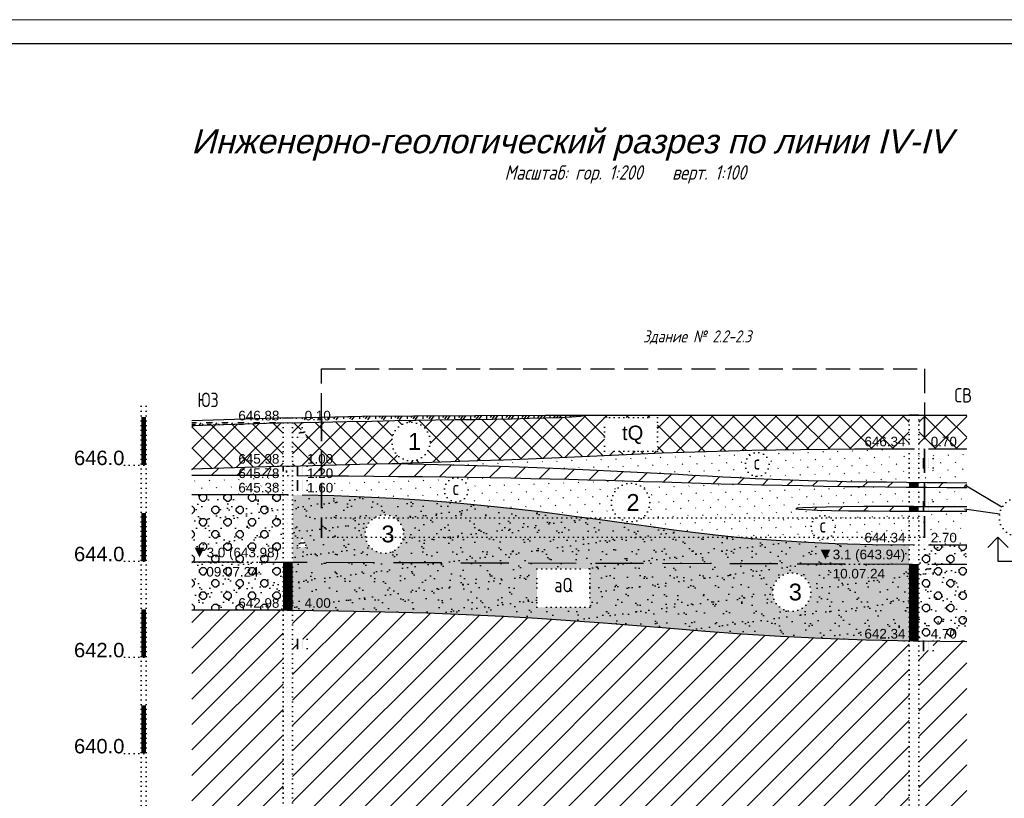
# Model space of a CAD drawing. Header units: millimetres. Extents: x -56135 to 1694203, y -446411 to -23139.
# Tile 44 of 256: x 261559 to 282050, y -114709 to -98505. Entities that reach past the tile are written whole.
import ezdxf

# ---------------------------------------------------------------- set-up
doc = ezdxf.new("R2010")
doc.units = ezdxf.units.MM
for name, pattern in [('CONTI', [1, 0, 1]), ('DASHED', [7, 5, -2, 0]), ('L2', [1, 0, 1])]:
    doc.linetypes.add(name, pattern=pattern)
for name, color, linetype, lineweight in [('0 Фундамент', 5, 'Continuous', 30), ('A-ANNO-NOTE-2', 7, 'Continuous', 18), ('G-ANNO-DIMS', 7, 'Continuous', 9), ('ТОНКИЕ', 7, 'Continuous', 9)]:
    doc.layers.add(name, color=color, linetype=linetype, lineweight=lineweight)
for name, color, linetype in [('CUT_LRS', 7, 'CONTI'), ('CUT_TST', 7, 'CONTI'), ('ТОЛСТЫЕ_ОСНОВНЫЕ', 6, 'Continuous')]:
    doc.layers.add(name, color=color, linetype=linetype)
doc.styles.get("Standard").update_dxf_attribs({"font": 'arial.ttf'})
doc.styles.add('ўхЁЄхцэ√щ', font='simplex.shx', dxfattribs={"height": 2.5})
pattern_1 = [(0, (-2066.2824, 143.3284), (1.65, 2.2), [1.32, -1.98]), (0, (-2066.0624, 142.9984), (1.65, 2.2), [0.88, -2.42]), (0, (-2065.8424, 142.6684), (1.65, 2.2), [0.44, -2.86]), (90, (-2065.6224, 141.8984), (-1.65, 2.2), [1.1, -3.3]), (53.13, (-2064.8524, 142.1404), (-3.3, 6e-06), [1.43, -1.32]), (53.13, (-2064.4124, 141.8984), (-3.3, 6e-06), [1.43, -1.32]), (53.13, (-2063.9724, 141.6564), (-3.3, 6e-06), [1.43, -1.32])]
pattern_2 = [(45, (-2066.2824, 143.3284), (-2.2097087, 2.2097087), []), (135, (-2066.2824, 143.3284), (-2.2097087, -2.2097087), [])]
pattern_3 = [(45, (-2066.2824, 143.3284), (-2.6516504, 2.6516504), [])]
pattern_4 = [(45, (-2066.2824, 143.3284), (-1.4849242, 1.4849242), [0.15, -2.1])]
pattern_5 = [(37.5, (-2066.2824, 143.3284), (-0.1259867, 3.8536475), [0, -3.04, 0, -3.4, 0, -3.25]), (7.5, (-2066.2824, 143.3284), (3.539553, 5.644292), [0, -1.64, 0, -2.74, 0, -1.05]), (327.5, (-2068.7424, 143.3284), (6.2282837, 0.011318), [0, -1, 0, -3.6, 0, -4.7]), (317.5, (-2068.7424, 143.3284), (6.012253, 1.755351), [0, -0.5, 0, -2.36, 0, -2.7])]
pattern_6 = [(45, (-2064.4974, 144.8584), (-2.55, 2.55), [0.721249, -2.8849957]), (45, (-2063.4774, 143.8384), (-2.55, 2.55), [0.721249, -2.8849957]), (135, (-2063.9874, 143.8384), (-2.55, -2.55), [0.721249, -2.8849957]), (135, (-2062.9674, 144.8584), (-2.55, -2.55), [0.721249, -2.8849957]), (0, (-2063.9874, 143.8384), (2.55, 2.55), [0.51, -4.59]), (0, (-2063.9874, 145.3684), (2.55, 2.55), [0.51, -4.59]), (90, (-2064.4974, 144.3484), (-2.55, 2.55), [0.51, -4.59]), (90, (-2062.9674, 144.3484), (-2.55, 2.55), [0.51, -4.59])]

# ---------------------------------------------------------------- blocks, each defined once
blk = doc.blocks.new('*U42')
at = {"layer": 'ТОЛСТЫЕ_ОСНОВНЫЕ', "color": 6}
blk.add_lwpolyline([(20, 5), (1256, 5), (1256, 589), (20, 589)], close=True, dxfattribs=at)
at = {"layer": 'ТОНКИЕ'}
blk.add_lwpolyline([(0, 0), (1261, 0), (1261, 594), (0, 594)], close=True, dxfattribs=at)
blk = doc.blocks.new('UZ_971')
at = {"layer": 'CUT_TST', "color": 0}
for p, q in [((0, 0), (1, 2)), ((2, 0), (0, 0)), ((1, 2), (0.4, 0)), ((1, 2), (0.7, 0)), ((1, 2), (2, 0)), ((1, 2), (1, 0)), ((1, 2), (1.3, 0)), ((1, 2), (1.6, 0))]:
    blk.add_line(p, q, dxfattribs=at)
blk = doc.blocks.new('UZ_970')
at = {"layer": 'CUT_TST', "color": 0}
for p, q in [((0, 0), (0, 2)), ((0, 2), (2, 2)), ((0, 1.8), (2, 1.8)), ((0, 1.6), (2, 1.6)), ((0, 1.4), (2, 1.4)), ((0, 1.2), (2, 1.2)), ((0, 1), (2, 1)), ((0, 0.8), (2, 0.8)), ((0, 0.6), (2, 0.6)), ((0, 0.4), (2, 0.4)), ((0, 0.2), (2, 0.2)), ((2, 0), (0, 0)), ((2, 2), (2, 0))]:
    blk.add_line(p, q, dxfattribs=at)
blk = doc.blocks.new('разрезы геология 1-1')
at = {"layer": 'CUT_LRS', "linetype": 'Continuous'}
h = blk.add_hatch(dxfattribs=at)
h.set_pattern_fill('POCHVA', color=256, scale=11, style=0)
h.set_pattern_definition(pattern_1)
h.paths.add_polyline_path([(184.24, 304.48), (184.24, 303.48), (203.24, 304.07), (203.24, 305.07)])
h.paths.add_polyline_path([(193.44, 304.1), (201.3, 304.1), (201.3, 307.1), (193.44, 307.1)], flags=9)
h = blk.add_hatch(dxfattribs=at)
h.set_pattern_fill('POCHVA', color=256, scale=11, style=0)
h.set_pattern_definition(pattern_1)
h.paths.add_polyline_path([(254.51, 305.03), (257.9, 305.12), (260.89, 305.23), (263.34, 305.36), (265.14, 305.51), (266.18, 305.7), (257.87, 305.69), (243.13, 305.65), (230.38, 305.58), (219.71, 305.46), (211.24, 305.3), (205.24, 305.13), (205.24, 304.12), (210.71, 304.24), (216.51, 304.36), (221.74, 304.46), (226.51, 304.55), (230.91, 304.63), (235.06, 304.7), (239.05, 304.76), (242.98, 304.82), (246.93, 304.89), (250.81, 304.95)])
h.paths.add_polyline_path([(207.24, 304.1), (212.1, 304.1), (212.1, 307.1), (207.24, 307.1)], flags=9)
at = {"layer": 'CUT_LRS'}
h = blk.add_hatch(dxfattribs=at)
h.set_pattern_fill('TEHNO', color=256, scale=25, style=0)
h.set_pattern_definition(pattern_2)
h.paths.add_polyline_path([(249.12, 296.42), (254.23, 296.63), (259.15, 296.83), (263.92, 297.04), (268.56, 297.25), (273.13, 297.45), (277.64, 297.65), (282.15, 297.83), (286.68, 297.99), (291.28, 298.14), (295.98, 298.27), (300.81, 298.38), (305.81, 298.47), (311.01, 298.55), (316.45, 298.61), (322.17, 298.65), (328.18, 298.68), (333.54, 298.7), (333.54, 305.7), (312.93, 305.7), (292.88, 305.7), (274.49, 305.7), (266.18, 305.7), (265.14, 305.51), (263.34, 305.36), (260.89, 305.23), (257.9, 305.12), (254.51, 305.03), (250.81, 304.95), (246.93, 304.89), (242.98, 304.82), (239.05, 304.76), (235.06, 304.7), (230.91, 304.63), (226.51, 304.55), (221.74, 304.46), (216.51, 304.36), (210.71, 304.24), (205.24, 304.12), (205.24, 295.12), (211.93, 295.28), (219.12, 295.46), (225.85, 295.64), (232.18, 295.83), (238.13, 296.02), (243.76, 296.22)])
h.paths.add_polyline_path([(225.88, 300.22, -1), (233.88, 300.22, -1)], flags=16)
h.paths.add_polyline_path([(270.17, 301.21), (270.17, 305.21), (281.17, 305.21), (281.17, 298.21), (270.17, 298.21)], flags=16)
h.paths.add_polyline_path([(208.24, 301.1), (206.24, 301.1), (207.24, 303.1)], flags=16)
h.paths.add_polyline_path([(272.82, 298.8), (277.75, 298.8), (277.75, 304.9), (272.82, 304.9)], flags=8)
h.paths.add_polyline_path([(228.11, 296.47), (231.36, 296.47), (231.36, 303.59), (228.11, 303.59)], flags=24)
h.paths.add_polyline_path([(323.74, 298.7), (331.46, 298.7), (331.46, 301.7), (323.74, 301.7)], flags=24)
h.paths.add_polyline_path([(207.73, 295.1), (212.59, 295.1), (212.59, 298.1), (207.73, 298.1)], flags=9)
h = blk.add_hatch(dxfattribs=at)
h.set_pattern_fill('TEHNO', color=256, scale=25, style=0)
h.set_pattern_definition(pattern_2)
h.paths.add_polyline_path([(335.54, 305.7), (335.54, 298.7), (336.54, 298.7), (337.54, 298.7), (345.54, 298.7), (345.54, 305.7)])
h.paths.add_polyline_path([(337.54, 298.7), (342.83, 298.7), (342.83, 301.7), (337.54, 301.7)], flags=9)
h = blk.add_hatch(dxfattribs=at)
h.set_pattern_fill('TEHNO', color=256, scale=25, style=0)
h.set_pattern_definition(pattern_2)
h.paths.add_polyline_path([(184.24, 303.48), (184.24, 294.48), (203.24, 295.07), (203.24, 304.07)])
h.paths.add_polyline_path([(193.44, 295.1), (201.16, 295.1), (201.16, 298.1), (193.44, 298.1)], flags=24)
at = {"layer": 'CUT_LRS', "linetype": 'Continuous'}
h = blk.add_hatch(dxfattribs=at)
h.set_pattern_fill('PESOK_S', color=256, scale=30, style=0)
h.set_pattern_definition(pattern_4)
h.paths.add_polyline_path([(305.81, 298.47), (300.81, 298.38), (295.98, 298.27), (291.28, 298.14), (286.68, 297.99), (282.15, 297.83), (277.64, 297.65), (273.13, 297.45), (268.56, 297.25), (263.92, 297.04), (259.15, 296.83), (254.23, 296.63), (249.12, 296.42), (243.76, 296.22), (238.13, 296.02), (232.18, 295.83), (225.85, 295.64), (232.54, 295.51), (238.45, 295.37), (243.66, 295.23), (248.27, 295.09), (252.38, 294.94), (256.08, 294.8), (259.46, 294.67), (262.61, 294.53), (265.62, 294.39), (268.53, 294.26), (271.36, 294.13), (274.15, 293.99), (276.93, 293.85), (279.72, 293.71), (282.55, 293.56), (285.45, 293.4), (288.45, 293.23), (291.56, 293.06), (294.77, 292.88), (298.1, 292.71), (301.54, 292.54), (305.09, 292.38), (308.77, 292.24), (312.57, 292.11), (316.5, 292), (320.52, 291.91), (324.63, 291.84), (328.8, 291.78), (332.99, 291.72), (333.54, 291.72), (333.54, 298.7), (328.18, 298.68), (322.17, 298.65), (316.45, 298.61), (311.01, 298.55)])
h.paths.add_polyline_path([(299.46, 295.46, -1), (304.42, 295.46, -1)], flags=16)
h.paths.add_polyline_path([(301.21, 294.26), (302.46, 294.26), (302.46, 296.65), (301.21, 296.65)], flags=8)
h = blk.add_hatch(dxfattribs=at)
h.set_pattern_fill('PESOK_S', color=256, scale=30, style=0)
h.set_pattern_definition(pattern_4)
h.paths.add_polyline_path([(345.54, 298.7), (337.54, 298.7), (336.74, 298.7), (336.74, 296.7), (338.54, 296.7), (338.54, 294.7), (336.74, 294.7), (336.74, 291.69), (337.2, 291.68), (341.39, 291.65), (345.54, 291.61)])
h.paths.add_polyline_path([(345.54, 290.61), (341.39, 290.65), (337.18, 290.68), (336.74, 290.68), (336.74, 287.7), (338.54, 287.7), (338.54, 286.7), (345.54, 286.7)])
h.paths.add_polyline_path([(345.54, 285.7), (338.54, 285.7), (338.54, 285.7), (336.74, 285.7), (336.74, 278.7), (337.54, 278.7), (345.54, 278.7)])
h.paths.add_polyline_path([(336.74, 285.7), (336.54, 285.7), (336.54, 285.7), (335.54, 285.7), (335.54, 278.7), (336.54, 278.7), (336.74, 278.7)])
h.paths.add_polyline_path([(336.74, 290.68), (335.54, 290.7), (335.54, 286.7), (336.54, 286.7), (336.54, 287.7), (336.74, 287.7)])
h.paths.add_polyline_path([(336.74, 294.7), (336.54, 294.7), (336.54, 296.7), (336.74, 296.7), (336.74, 298.7), (336.54, 298.7), (335.54, 298.7), (335.54, 291.7), (336.74, 291.69)])
h.paths.add_polyline_path([(337.54, 278.7), (342.83, 278.7), (342.83, 281.7), (337.54, 281.7)], flags=9)
h = blk.add_hatch(dxfattribs=at)
h.set_pattern_fill('SUGL_D', color=256, scale=30, style=0)
h.set_pattern_definition(pattern_3)
h.paths.add_polyline_path([(203.24, 295.07), (184.24, 294.48), (184.24, 293.1), (202.24, 293.1), (203.24, 293.1)])
h.paths.add_polyline_path([(193.44, 292.1), (201.16, 292.1), (201.16, 295.1), (193.44, 295.1)], flags=9)
h = blk.add_hatch(dxfattribs=at)
h.set_pattern_fill('PESOK_S', color=256, scale=30, style=0)
h.set_pattern_definition(pattern_4)
h.paths.add_polyline_path([(203.24, 292.9), (203.04, 293.1), (202.24, 293.1), (184.24, 293.1), (184.24, 289.1), (203.24, 289.1)])
h.paths.add_polyline_path([(193.44, 289.1), (201.02, 289.1), (201.02, 292.1), (193.44, 292.1)], flags=9)
h.paths.add_polyline_path([(193.44, 292.1), (201.16, 292.1), (201.16, 295.1), (193.44, 295.1)], flags=9)
h = blk.add_hatch(dxfattribs=at)
h.set_pattern_fill('SUGL_D', color=256, scale=30, style=0)
h.set_pattern_definition(pattern_3)
h.paths.add_polyline_path([(265.62, 294.39), (262.61, 294.53), (259.46, 294.67), (256.08, 294.8), (252.38, 294.94), (248.27, 295.09), (243.66, 295.23), (238.45, 295.37), (232.54, 295.51), (225.85, 295.64), (219.12, 295.46), (211.93, 295.28), (206.24, 295.15), (206.24, 295.1), (207.24, 295.1), (207.24, 295.1), (208.24, 295.1), (208.24, 293.09), (211.6, 293.07), (216.89, 293.03), (222.11, 292.99), (227.23, 292.94), (232.24, 292.89), (237.1, 292.83), (241.8, 292.77), (246.32, 292.69), (250.65, 292.62), (254.8, 292.53), (258.83, 292.44), (262.75, 292.35), (266.62, 292.25), (270.45, 292.14), (274.3, 292.03), (278.18, 291.91), (282.14, 291.79), (286.17, 291.67), (290.26, 291.55), (294.41, 291.43), (298.6, 291.32), (302.84, 291.21), (307.11, 291.11), (311.4, 291.02), (315.71, 290.94), (320.03, 290.87), (324.35, 290.81), (328.65, 290.76), (332.93, 290.72), (333.54, 290.71), (333.54, 291.72), (332.99, 291.72), (328.8, 291.78), (324.63, 291.84), (320.52, 291.91), (316.5, 292), (312.57, 292.11), (308.77, 292.24), (305.09, 292.38), (301.54, 292.54), (298.1, 292.71), (294.77, 292.88), (291.56, 293.06), (288.45, 293.23), (285.45, 293.4), (282.55, 293.56), (279.72, 293.71), (276.93, 293.85), (274.15, 293.99), (271.36, 294.13), (268.53, 294.26)])
h.paths.add_polyline_path([(207.75, 292.1), (212.61, 292.1), (212.61, 295.1), (207.75, 295.1)], flags=25)
h = blk.add_hatch(dxfattribs=at)
h.set_pattern_fill('PESOK_S', color=256, scale=30, style=0)
h.set_pattern_definition(pattern_4)
h.paths.add_polyline_path([(260.27, 285.15), (264.31, 284.62), (268.27, 284.08), (272.22, 283.54), (276.22, 282.98), (280.32, 282.42), (284.59, 281.85), (289.08, 281.28), (293.89, 280.72), (299.11, 280.19), (304.82, 279.71), (311.13, 279.3), (318.12, 278.99), (325.9, 278.78), (333.54, 278.71), (333.54, 285.7), (329.62, 285.72), (325.06, 285.75), (320.94, 285.8), (317.35, 285.87), (312.86, 285.99), (310.59, 286.12), (309.63, 286.26), (311.41, 286.39), (313.43, 286.47), (316.26, 286.54), (319.83, 286.6), (324.1, 286.65), (329.02, 286.69), (333.54, 286.7), (333.54, 290.71), (328.65, 290.76), (324.35, 290.81), (320.03, 290.87), (315.71, 290.94), (311.4, 291.02), (307.11, 291.11), (302.84, 291.21), (298.6, 291.32), (294.41, 291.43), (290.26, 291.55), (286.17, 291.67), (282.14, 291.79), (278.18, 291.91), (274.3, 292.03), (270.45, 292.14), (266.62, 292.25), (262.75, 292.35), (258.83, 292.44), (254.8, 292.53), (250.65, 292.62), (246.32, 292.69), (241.8, 292.77), (237.1, 292.83), (232.24, 292.89), (227.23, 292.94), (222.11, 292.99), (216.89, 293.03), (211.6, 293.07), (211.24, 293.07), (211.24, 289.01), (213.86, 288.95), (220.15, 288.72), (226.13, 288.41), (231.81, 288.05), (237.21, 287.63), (242.32, 287.18), (247.17, 286.69), (251.76, 286.19), (256.11, 285.68)])
h.paths.add_polyline_path([(279.59, 287.52, -1), (271.59, 287.52, -1)], flags=16)
h.paths.add_polyline_path([(236.8, 290.16, -1), (241.76, 290.16, -1)], flags=16)
h.paths.add_polyline_path([(318.13, 282.37, -1), (313.17, 282.37, -1)], flags=16)
h.paths.add_polyline_path([(273.59, 283.77), (277.59, 283.77), (277.59, 290.89), (273.59, 290.89)], flags=24)
h.paths.add_polyline_path([(314.93, 281.17), (316.17, 281.17), (316.17, 283.55), (314.93, 283.55)], flags=8)
h.paths.add_polyline_path([(238.55, 288.96), (239.8, 288.96), (239.8, 291.34), (238.55, 291.34)], flags=8)
h.paths.add_polyline_path([(323.74, 278.7), (331.46, 278.7), (331.46, 281.7), (323.74, 281.7)], flags=9)
h.paths.add_polyline_path([(207.75, 289.1), (212.61, 289.1), (212.61, 292.1), (207.75, 292.1)], flags=9)
h.paths.add_polyline_path([(207.75, 292.1), (212.61, 292.1), (212.61, 295.1), (207.75, 295.1)], flags=9)
h = blk.add_hatch(dxfattribs=at)
h.set_pattern_fill('SUGL_D', color=256, scale=30, style=0)
h.set_pattern_definition(pattern_3)
h.paths.add_polyline_path([(345.54, 291.61), (341.39, 291.65), (337.2, 291.68), (335.54, 291.7), (335.54, 290.7), (337.18, 290.68), (341.39, 290.65), (345.54, 290.61)])
at = {"layer": 'CUT_LRS'}
h = blk.add_hatch(dxfattribs=at)
h.set_pattern_fill('AR-SAND', color=256, scale=2, style=0)
h.set_pattern_definition(pattern_5)
h.paths.add_polyline_path([(184.24, 289.1), (184.24, 275.16), (203.24, 275.1), (203.24, 289.1)])
h.paths.add_polyline_path([(201.24, 265.1), (202.24, 265.1), (203.24, 265.1), (203.24, 275.1), (184.24, 275.16), (184.24, 265.1), (201.24, 265.1)])
h.paths.add_polyline_path([(186.77, 275.38), (199.49, 275.38), (199.49, 278.82), (186.77, 278.82)], flags=24)
h = blk.add_hatch(dxfattribs=at)
h.set_pattern_fill('GR_GR', color=256, scale=17, style=0)
h.set_pattern_definition(pattern_6)
h.paths.add_polyline_path([(184.24, 289.1), (184.24, 275.16), (203.24, 275.1), (203.24, 289.1)])
h.paths.add_polyline_path([(201.24, 265.1), (202.24, 265.1), (203.24, 265.1), (203.24, 275.1), (184.24, 275.16), (184.24, 265.1), (201.24, 265.1)])
h.paths.add_polyline_path([(186.77, 275.38), (199.49, 275.38), (199.49, 278.82), (186.77, 278.82)], flags=24)
h = blk.add_hatch(dxfattribs=at)
h.set_pattern_fill('AR-SAND', color=256, scale=2, style=0)
h.set_pattern_definition(pattern_5)
h.paths.add_polyline_path([(205.24, 275.1), (333.54, 274.7), (333.54, 278.71), (325.9, 278.78), (318.12, 278.99), (311.13, 279.3), (304.82, 279.71), (299.11, 280.19), (293.89, 280.72), (289.08, 281.28), (284.59, 281.85), (280.32, 282.42), (276.22, 282.98), (272.22, 283.54), (268.27, 284.08), (264.31, 284.62), (260.27, 285.15), (256.11, 285.68), (251.76, 286.19), (247.17, 286.69), (242.32, 287.18), (237.21, 287.63), (231.81, 288.05), (226.13, 288.41), (220.15, 288.72), (213.86, 288.95), (207.24, 289.1), (206.24, 289.1), (205.24, 289.1)])
h.paths.add_polyline_path([(207.24, 280.1), (208.24, 278.1), (206.24, 278.1)], flags=16)
h.paths.add_polyline_path([(228.33, 280.96, -1), (220.33, 280.96, -1)], flags=16)
h.paths.add_polyline_path([(224.4, 264.78), (233.19, 264.53), (241.32, 264.22), (248.92, 263.86), (256.13, 263.45), (263.09, 262.98), (269.95, 262.47), (276.84, 261.91), (283.87, 261.33), (291.14, 260.74), (298.74, 260.19), (306.78, 259.68), (315.36, 259.25), (324.58, 258.91), (333.54, 258.72), (333.54, 274.7), (205.24, 275.1), (205.24, 265.09), (214.8, 264.97)])
h.paths.add_polyline_path([(256.08, 269.72), (256.08, 273.72), (267.08, 273.72), (267.08, 265.72), (256.08, 265.72)], flags=16)
h.paths.add_polyline_path([(313.11, 268.88, -1), (305.11, 268.88, -1)], flags=16)
h.paths.add_polyline_path([(222.85, 283.59), (226.1, 283.59), (226.1, 278.33), (222.85, 278.33)], flags=8)
h.paths.add_polyline_path([(317.07, 274.98), (329.36, 274.98), (329.36, 278.42), (317.07, 278.42)], flags=24)
h.paths.add_polyline_path([(258.94, 272.59), (263.9, 272.59), (263.9, 268.08), (258.94, 268.08)], flags=8)
h.paths.add_polyline_path([(307.62, 271.5), (310.87, 271.5), (310.87, 266.25), (307.62, 266.25)], flags=8)
h.paths.add_polyline_path([(317.14, 271.2), (326.28, 271.2), (326.28, 274.2), (317.14, 274.2)], flags=24)
h.paths.add_polyline_path([(323.74, 258.7), (331.46, 258.7), (331.46, 261.7), (323.74, 261.7)], flags=9)
h.paths.add_polyline_path([(207.24, 265.1), (212.53, 265.1), (212.53, 268.1), (207.24, 268.1)], flags=24)
h = blk.add_hatch(dxfattribs=at)
h.set_pattern_fill('GR_GR', color=256, scale=17, style=0)
h.set_pattern_definition(pattern_6)
h.paths.add_polyline_path([(333.54, 274.7), (333.54, 278.71), (325.9, 278.78), (318.12, 278.99), (311.13, 279.3), (304.82, 279.71), (299.11, 280.19), (293.89, 280.72), (289.08, 281.28), (284.59, 281.85), (280.32, 282.42), (276.22, 282.98), (272.22, 283.54), (268.27, 284.08), (264.31, 284.62), (260.27, 285.15), (256.11, 285.68), (251.76, 286.19), (247.17, 286.69), (242.32, 287.18), (237.21, 287.63), (231.81, 288.05), (226.13, 288.41), (220.15, 288.72), (213.86, 288.95), (207.24, 289.1), (206.24, 289.1), (205.24, 289.1), (205.24, 275.1)])
h.paths.add_polyline_path([(220.33, 280.96, -1), (228.33, 280.96, -1)], flags=16)
h.paths.add_polyline_path([(208.24, 278.1), (206.24, 278.1), (207.24, 280.1)], flags=16)
h.paths.add_polyline_path([(256.13, 263.45), (263.09, 262.98), (269.95, 262.47), (276.84, 261.91), (283.87, 261.33), (291.14, 260.74), (298.74, 260.19), (306.78, 259.68), (315.36, 259.25), (324.58, 258.91), (333.54, 258.72), (333.54, 274.7), (205.24, 275.1), (205.24, 265.09), (214.8, 264.97), (224.4, 264.78), (233.19, 264.53), (241.32, 264.22), (248.92, 263.86)])
h.paths.add_polyline_path([(256.08, 269.72), (256.08, 273.72), (267.08, 273.72), (267.08, 265.72), (256.08, 265.72)], flags=16)
h.paths.add_polyline_path([(313.11, 268.88, -1), (305.11, 268.88, -1)], flags=16)
h.paths.add_polyline_path([(222.85, 283.59), (226.1, 283.59), (226.1, 278.33), (222.85, 278.33)], flags=8)
h.paths.add_polyline_path([(317.07, 274.98), (329.36, 274.98), (329.36, 278.42), (317.07, 278.42)], flags=24)
h.paths.add_polyline_path([(258.94, 272.59), (263.9, 272.59), (263.9, 268.08), (258.94, 268.08)], flags=8)
h.paths.add_polyline_path([(307.62, 271.5), (310.87, 271.5), (310.87, 266.25), (307.62, 266.25)], flags=8)
h.paths.add_polyline_path([(317.14, 271.2), (326.28, 271.2), (326.28, 274.2), (317.14, 274.2)], flags=24)
h.paths.add_polyline_path([(323.74, 258.7), (331.46, 258.7), (331.46, 261.7), (323.74, 261.7)], flags=9)
h.paths.add_polyline_path([(207.24, 265.1), (212.53, 265.1), (212.53, 268.1), (207.24, 268.1)], flags=24)
at = {"layer": 'CUT_LRS', "linetype": 'Continuous'}
h = blk.add_hatch(dxfattribs=at)
h.set_pattern_fill('SUGL_D', color=256, scale=30, style=0)
h.set_pattern_definition(pattern_3)
h.paths.add_polyline_path([(333.54, 286.7), (329.02, 286.69), (324.1, 286.65), (319.83, 286.6), (316.26, 286.54), (313.43, 286.47), (311.41, 286.39), (310.23, 286.31), (309.95, 286.22), (310.59, 286.12), (312.1, 286.03), (314.38, 285.95), (317.35, 285.87), (320.94, 285.8), (325.06, 285.75), (329.62, 285.72), (333.54, 285.7)])
h = blk.add_hatch(dxfattribs=at)
h.set_pattern_fill('SUGL_D', color=256, scale=30, style=0)
h.set_pattern_definition(pattern_3)
h.paths.add_polyline_path([(336.54, 286.7), (335.54, 286.7), (335.54, 285.7), (336.54, 285.7)])
h = blk.add_hatch(dxfattribs=at)
h.set_pattern_fill('SUGL_D', color=256, scale=30, style=0)
h.set_pattern_definition(pattern_3)
h.paths.add_polyline_path([(345.54, 286.7), (338.54, 286.7), (338.54, 285.7), (345.54, 285.7)])
at = {"layer": 'CUT_LRS'}
h = blk.add_hatch(dxfattribs=at)
h.set_pattern_fill('AR-SAND', color=256, scale=2, style=0)
h.set_pattern_definition(pattern_5)
h.paths.add_polyline_path([(345.54, 274.67), (345.54, 278.7), (337.54, 278.7), (336.54, 278.7), (335.54, 278.7), (335.54, 274.7), (337.54, 274.69), (337.54, 274.7), (337.55, 274.69)])
h.paths.add_polyline_path([(345.54, 274.67), (337.55, 274.69), (338.54, 272.7), (336.54, 272.7), (337.54, 274.69), (335.54, 274.7), (335.54, 258.7), (336.54, 258.7), (337.54, 258.7), (337.54, 258.7), (338.54, 258.7), (338.54, 258.66), (345.54, 258.59)])
h.paths.add_polyline_path([(337.54, 258.7), (342.83, 258.7), (342.83, 261.7), (337.54, 261.7)], flags=25)
h = blk.add_hatch(dxfattribs=at)
h.set_pattern_fill('GR_GR', color=256, scale=17, style=0)
h.set_pattern_definition(pattern_6)
h.paths.add_polyline_path([(345.54, 274.67), (345.54, 278.7), (337.54, 278.7), (336.54, 278.7), (335.54, 278.7), (335.54, 274.7), (337.54, 274.69), (337.54, 274.7), (337.55, 274.69)])
h.paths.add_polyline_path([(337.55, 274.69), (338.54, 272.7), (336.54, 272.7), (337.54, 274.69), (335.54, 274.7), (335.54, 258.7), (336.54, 258.7), (337.54, 258.7), (337.54, 258.7), (338.54, 258.7), (338.54, 258.66), (345.54, 258.59), (345.54, 274.67)])
h.paths.add_polyline_path([(337.54, 258.7), (342.83, 258.7), (342.83, 261.7), (337.54, 261.7)], flags=25)
at = {"layer": 'CUT_LRS', "linetype": 'Continuous'}
h = blk.add_hatch(dxfattribs=at)
h.set_pattern_fill('SUGL_D', color=256, scale=30, style=0)
h.set_pattern_definition(pattern_3)
h.paths.add_polyline_path([(203.24, 265.1), (184.24, 265.1), (184.24, 155.01), (203.24, 155.1)])
h.paths.add_polyline_path([(186.84, 213.1), (185.84, 211.1), (184.84, 213.1)], flags=16)
h.paths.add_polyline_path([(186.82, 206.6), (196.39, 206.6), (196.39, 209.6), (186.82, 209.6)], flags=24)
h.paths.add_polyline_path([(186.77, 210.38), (199.49, 210.38), (199.49, 213.82), (186.77, 213.82)], flags=24)
h.paths.add_polyline_path([(193.44, 155.1), (200.73, 155.1), (200.73, 158.1), (193.44, 158.1)], flags=24)
h = blk.add_hatch(dxfattribs=at)
h.set_pattern_fill('SUGL_D', color=256, scale=30, style=0)
h.set_pattern_definition(pattern_3)
h.paths.add_polyline_path([(333.54, 258.72), (324.58, 258.91), (315.36, 259.25), (306.78, 259.68), (298.74, 260.19), (291.14, 260.74), (283.87, 261.33), (276.84, 261.91), (269.95, 262.47), (263.09, 262.98), (256.13, 263.45), (248.92, 263.86), (241.32, 264.22), (233.19, 264.53), (224.4, 264.78), (214.8, 264.97), (205.24, 265.09), (205.24, 155.1), (333.54, 155.7)])
h.paths.add_polyline_path([(272.57, 216.87), (272.57, 208.87), (261.57, 208.87), (261.57, 212.87), (261.57, 216.87)], flags=16)
h.paths.add_polyline_path([(306.26, 212.16, -1), (298.26, 212.16, -1)], flags=16)
h.paths.add_polyline_path([(235.76, 213.45, -1), (227.76, 213.45, -1)], flags=16)
h.paths.add_polyline_path([(208.24, 216.1), (208.24, 214.1), (206.24, 214.1), (206.24, 216.1)], flags=16)
h.paths.add_polyline_path([(315.14, 190.7), (317.14, 190.7), (316.14, 188.7)], flags=16)
h.paths.add_polyline_path([(208.24, 257.1), (206.24, 257.1), (206.24, 259.1), (208.24, 259.1)], flags=16)
h.paths.add_polyline_path([(208.24, 164.1), (208.24, 162.1), (206.24, 162.1), (206.24, 164.1)], flags=16)
h.paths.add_polyline_path([(264.6, 215.74), (269.53, 215.74), (269.53, 211.23), (264.6, 211.23)], flags=8)
h.paths.add_polyline_path([(300.6, 214.79), (304.1, 214.79), (304.1, 209.53), (300.6, 209.53)], flags=8)
h.paths.add_polyline_path([(230.1, 216.08), (233.6, 216.08), (233.6, 210.83), (230.1, 210.83)], flags=8)
h.paths.add_polyline_path([(317.15, 184.2), (326.29, 184.2), (326.29, 187.2), (317.15, 187.2)], flags=24)
h.paths.add_polyline_path([(317.07, 187.98), (330.22, 187.98), (330.22, 191.42), (317.07, 191.42)], flags=24)
h.paths.add_polyline_path([(323.74, 155.7), (331.46, 155.7), (331.46, 158.7), (323.74, 158.7)], flags=24)
h.paths.add_polyline_path([(207.24, 155.1), (213.25, 155.1), (213.25, 158.1), (207.24, 158.1)], flags=9)
h = blk.add_hatch(dxfattribs=at)
h.set_pattern_fill('SUGL_D', color=256, scale=30, style=0)
h.set_pattern_definition(pattern_3)
h.paths.add_polyline_path([(345.54, 258.59), (338.54, 258.66), (338.54, 256.7), (336.54, 256.7), (336.54, 258.68), (335.54, 258.69), (335.54, 155.7), (345.54, 155.75)])
h.paths.add_polyline_path([(338.54, 210.7), (338.54, 208.7), (336.54, 208.7), (336.54, 210.7)], flags=16)
h.paths.add_polyline_path([(338.54, 187.7), (338.54, 185.7), (336.54, 185.7), (336.54, 187.7)], flags=16)
h.paths.add_polyline_path([(338.54, 161.7), (338.54, 159.7), (336.54, 159.7), (336.54, 161.7)], flags=16)
h.paths.add_polyline_path([(337.54, 155.7), (343.55, 155.7), (343.55, 158.7), (337.54, 158.7)], flags=9)
for p, q in [((173.74, 307.54), (173.74, 136.33)), ((174.74, 307.54), (174.74, 121.33)), ((333.54, 305.7), (333.54, 155.7)), ((335.54, 305.7), (335.54, 155.7)), ((201.24, 304.1), (202.24, 304.1)), ((202.24, 304.1), (204.24, 304.1)), ((203.24, 305.1), (203.24, 155.1)), ((204.24, 304.1), (206.24, 304.1)), ((205.24, 305.1), (205.24, 155.1)), ((206.24, 304.1), (207.24, 304.1)), ((331.54, 298.7), (332.54, 298.7)), ((332.54, 298.7), (334.54, 298.7)), ((333.54, 298.7), (335.54, 298.7)), ((333.54, 298.7), (335.54, 298.7)), ((333.54, 297.7), (335.54, 297.7)), ((334.54, 298.7), (336.54, 298.7)), ((336.54, 298.7), (337.54, 298.7)), ((170.24, 295.3), (176.24, 295.3)), ((201.24, 295.1), (202.24, 295.1)), ((202.24, 295.1), (204.24, 295.1)), ((203.24, 295.1), (205.24, 295.1)), ((204.04, 295.1), (205.24, 293.9)), ((204.24, 295.1), (206.24, 295.1)), ((204.24, 295.1), (205.24, 294.1)), ((204.44, 295.1), (205.24, 294.3)), ((206.24, 295.1), (207.24, 295.1)), ((333.54, 296.7), (335.54, 296.7)), ((333.54, 295.7), (335.54, 295.7)), ((202.24, 293.1), (204.24, 293.1)), ((203.24, 292.9), (203.04, 293.1)), ((203.24, 294.8), (204.94, 293.1)), ((203.24, 294.6), (204.74, 293.1)), ((203.24, 294.4), (204.54, 293.1)), ((203.24, 293.3), (203.44, 293.1)), ((203.24, 293.1), (205.24, 293.1)), ((203.24, 293.1), (203.24, 293.1)), ((203.24, 293.1), (205.24, 293.1)), ((203.24, 293.1), (205.24, 293.1)), ((204.24, 293.1), (206.24, 293.1)), ((333.54, 294.7), (335.54, 294.7)), ((333.54, 293.7), (335.54, 293.7)), ((203.24, 292.1), (205.24, 292.1)), ((203.24, 291.1), (205.24, 291.1)), ((333.54, 292.7), (335.54, 292.7)), ((333.54, 291.7), (335.54, 291.7)), ((333.54, 291.7), (335.54, 291.7)), ((333.54, 291.7), (335.54, 291.7)), ((201.24, 289.1), (202.24, 289.1)), ((202.24, 289.1), (204.24, 289.1)), ((203.24, 290.1), (205.24, 290.1)), ((203.24, 289.1), (205.24, 289.1)), ((203.24, 289.1), (205.24, 289.1)), ((203.24, 289.1), (205.24, 289.1)), ((203.24, 289.1), (205.24, 289.1)), ((204.24, 289.1), (206.24, 289.1)), ((206.24, 289.1), (207.24, 289.1)), ((333.54, 290.7), (335.54, 290.7)), ((333.54, 290.7), (335.54, 290.7)), ((333.54, 290.7), (335.54, 290.7)), ((333.54, 289.7), (335.54, 289.7)), ((203.24, 288.1), (205.24, 288.1)), ((203.24, 287.1), (205.24, 287.1)), ((333.54, 288.7), (335.54, 288.7)), ((333.54, 287.7), (335.54, 287.7)), ((203.24, 286.1), (205.24, 286.1)), ((203.24, 285.1), (205.24, 285.1)), ((333.54, 286.7), (335.54, 286.7)), ((333.54, 286.7), (335.54, 286.7)), ((333.54, 286.7), (335.54, 286.7)), ((333.54, 285.7), (335.54, 285.7)), ((333.54, 285.7), (335.54, 285.7)), ((333.54, 285.7), (335.54, 285.7)), ((203.24, 284.1), (205.24, 284.1)), ((203.24, 283.1), (205.24, 283.1)), ((333.54, 284.7), (335.54, 284.7)), ((333.54, 283.7), (335.54, 283.7)), ((203.24, 282.1), (205.24, 282.1)), ((203.24, 281.1), (205.24, 281.1)), ((333.54, 282.7), (335.54, 282.7)), ((333.54, 281.7), (335.54, 281.7)), ((203.24, 280.1), (205.24, 280.1)), ((203.24, 279.1), (205.24, 279.1)), ((331.54, 278.7), (332.54, 278.7)), ((332.54, 278.7), (334.54, 278.7)), ((333.54, 280.7), (335.54, 280.7)), ((333.54, 279.7), (335.54, 279.7)), ((333.54, 278.7), (335.54, 278.7)), ((333.54, 278.7), (335.54, 278.7)), ((333.54, 278.7), (335.54, 278.7)), ((333.54, 278.7), (335.54, 278.7)), ((334.54, 278.7), (336.54, 278.7)), ((336.54, 278.7), (337.54, 278.7)), ((203.24, 278.1), (205.24, 278.1)), ((203.24, 277.1), (205.24, 277.1)), ((333.54, 277.7), (335.54, 277.7)), ((333.54, 276.7), (335.54, 276.7)), ((170.24, 275.3), (176.24, 275.3)), ((203.24, 276.1), (205.24, 276.1)), ((203.24, 275.1), (205.24, 275.1)), ((203.24, 275.1), (205.24, 275.1)), ((203.24, 275.1), (205.24, 275.1)), ((333.54, 275.7), (335.54, 275.7)), ((333.54, 274.7), (335.54, 274.7)), ((333.54, 274.7), (335.54, 274.7)), ((333.54, 274.7), (335.54, 274.7)), ((201.24, 265.1), (202.24, 265.1)), ((202.24, 265.1), (204.24, 265.1)), ((203.24, 265.1), (205.24, 265.1)), ((203.24, 265.1), (205.24, 265.1)), ((203.24, 265.1), (205.24, 265.1)), ((204.24, 265.1), (206.24, 265.1)), ((206.24, 265.1), (207.24, 265.1)), ((203.24, 264.1), (205.24, 264.1)), ((203.24, 263.1), (205.24, 263.1)), ((203.24, 262.1), (205.24, 262.1)), ((203.24, 261.1), (205.24, 261.1)), ((203.24, 260.1), (205.24, 260.1)), ((203.24, 259.1), (205.24, 259.1)), ((331.54, 258.7), (332.54, 258.7)), ((332.54, 258.7), (334.54, 258.7)), ((333.54, 258.7), (335.54, 258.7)), ((333.54, 258.7), (335.54, 258.7)), ((333.54, 258.7), (335.54, 258.7)), ((334.54, 258.7), (336.54, 258.7)), ((336.54, 258.7), (337.54, 258.7)), ((203.24, 258.1), (205.24, 258.1)), ((203.24, 257.1), (205.24, 257.1)), ((333.54, 257.7), (335.54, 257.7)), ((333.54, 256.7), (335.54, 256.7)), ((170.24, 255.3), (176.24, 255.3)), ((203.24, 256.1), (205.24, 256.1)), ((203.24, 255.1), (205.24, 255.1)), ((203.24, 254.1), (205.24, 254.1)), ((333.54, 255.7), (335.54, 255.7)), ((333.54, 254.7), (335.54, 254.7)), ((203.24, 253.1), (205.24, 253.1)), ((203.24, 252.1), (205.24, 252.1)), ((333.54, 253.7), (335.54, 253.7)), ((333.54, 252.7), (335.54, 252.7)), ((203.24, 251.1), (205.24, 251.1)), ((203.24, 250.1), (205.24, 250.1)), ((333.54, 251.7), (335.54, 251.7)), ((333.54, 250.7), (335.54, 250.7)), ((203.24, 249.1), (205.24, 249.1)), ((203.24, 248.1), (205.24, 248.1)), ((333.54, 249.7), (335.54, 249.7)), ((333.54, 248.7), (335.54, 248.7)), ((203.24, 247.1), (205.24, 247.1)), ((203.24, 246.1), (205.24, 246.1)), ((333.54, 247.7), (335.54, 247.7)), ((333.54, 246.7), (335.54, 246.7)), ((203.24, 245.1), (205.24, 245.1)), ((203.24, 244.1), (205.24, 244.1)), ((333.54, 245.7), (335.54, 245.7)), ((333.54, 244.7), (335.54, 244.7)), ((203.24, 243.1), (205.24, 243.1)), ((203.24, 242.1), (205.24, 242.1)), ((333.54, 243.7), (335.54, 243.7)), ((333.54, 242.7), (335.54, 242.7)), ((203.24, 241.1), (205.24, 241.1)), ((203.24, 240.1), (205.24, 240.1)), ((333.54, 241.7), (335.54, 241.7)), ((333.54, 240.7), (335.54, 240.7)), ((203.24, 239.1), (205.24, 239.1)), ((203.24, 238.1), (205.24, 238.1)), ((333.54, 239.7), (335.54, 239.7)), ((333.54, 238.7), (335.54, 238.7)), ((203.24, 237.1), (205.24, 237.1)), ((203.24, 236.1), (205.24, 236.1)), ((333.54, 237.7), (335.54, 237.7)), ((333.54, 236.7), (335.54, 236.7)), ((333.54, 235.7), (335.54, 235.7)), ((170.24, 235.3), (176.24, 235.3)), ((203.24, 235.1), (205.24, 235.1)), ((203.24, 234.1), (205.24, 234.1)), ((333.54, 234.7), (335.54, 234.7)), ((333.54, 233.7), (335.54, 233.7)), ((203.24, 233.1), (205.24, 233.1)), ((203.24, 232.1), (205.24, 232.1)), ((333.54, 232.7), (335.54, 232.7)), ((333.54, 231.7), (335.54, 231.7)), ((203.24, 231.1), (205.24, 231.1)), ((203.24, 230.1), (205.24, 230.1)), ((333.54, 230.7), (335.54, 230.7)), ((333.54, 229.7), (335.54, 229.7)), ((203.24, 229.1), (205.24, 229.1)), ((203.24, 228.1), (205.24, 228.1)), ((333.54, 228.7), (335.54, 228.7)), ((333.54, 227.7), (335.54, 227.7)), ((203.24, 227.1), (205.24, 227.1)), ((203.24, 226.1), (205.24, 226.1)), ((333.54, 226.7), (335.54, 226.7))]:
    blk.add_line(p, q)
at = {"color": 5}
for p, q in [((184.84, 275.1), (200.24, 275.1)), ((315.14, 274.7), (330.54, 274.7))]:
    blk.add_line(p, q, dxfattribs=at)
for points, const_width in [([(174.24, 295.3), (174.24, 305.3)], 1), ([(334.54, 291.7), (334.54, 290.7)], 2), ([(334.54, 286.7), (334.54, 285.7)], 2), ([(174.24, 275.3), (174.24, 285.3)], 1), ([(204.24, 275.1), (204.24, 265.1)], 2), ([(334.54, 274.7), (334.54, 258.7)], 2), ([(174.24, 255.3), (174.24, 265.3)], 1), ([(174.24, 235.3), (174.24, 245.3)], 1)]:
    blk.add_lwpolyline(points, dxfattribs=dict(const_width=const_width))
for points in [[(270.17, 301.21), (270.17, 305.21), (281.17, 305.21), (281.17, 298.21), (270.17, 298.21)], [(256.08, 269.72), (256.08, 273.72), (267.08, 273.72), (267.08, 265.72), (256.08, 265.72)]]:
    blk.add_lwpolyline(points, close=True)
at = {"lineweight": 30}
blk.add_lwpolyline([(211.24, 284.3), (336.74, 284.3), (336.74, 280.3), (211.24, 280.3)], close=True, dxfattribs=at)
at = {"color": 5}
for points in [[(185.84, 276.1, 0, 2, 0), (185.84, 278.1, 0, 2, 0)], [(316.14, 275.7, 0, 2, 0), (316.14, 277.7, 0, 2, 0)]]:
    blk.add_lwpolyline(points, format="xyseb", dxfattribs=at)
for centre in [(301.94, 295.46), (239.28, 290.16), (315.65, 282.37)]:
    blk.add_circle(centre, 2.48)
at = {"layer": 'CUT_LRS', "linetype": 'DASHED'}
blk.add_lwpolyline([(211.24, 305.3), (211.24, 315.3), (336.74, 315.3), (336.74, 305.7)], dxfattribs=at)
at = {"layer": 'CUT_LRS', "linetype": 'Continuous'}
for points in [[(204.24, 304.1), (210.71, 304.24), (216.51, 304.36), (221.74, 304.46), (226.51, 304.55), (230.91, 304.63), (235.06, 304.7), (239.05, 304.76), (242.98, 304.82), (246.93, 304.89), (250.81, 304.95), (254.51, 305.03), (257.9, 305.12), (260.89, 305.23), (263.34, 305.36), (265.14, 305.51), (266.18, 305.7)], [(211.24, 305.3), (219.71, 305.46), (230.38, 305.58), (243.13, 305.65), (257.87, 305.69), (274.49, 305.7), (292.88, 305.7), (312.93, 305.7), (334.54, 305.7)], [(335.54, 305.7), (333.54, 305.7)], [(334.54, 305.7), (345.54, 305.7)], [(204.24, 305.1), (184.24, 304.48)], [(204.24, 304.1), (184.24, 303.48)], [(203.24, 305.1), (205.24, 305.1)], [(204.24, 305.1), (211.24, 305.3)], [(204.24, 295.1), (211.93, 295.28), (219.12, 295.46), (225.85, 295.64), (232.18, 295.83), (238.13, 296.02), (243.76, 296.22), (249.12, 296.42), (254.23, 296.63), (259.15, 296.83), (263.92, 297.04), (268.56, 297.25), (273.13, 297.45), (277.64, 297.65), (282.15, 297.83), (286.68, 297.99), (291.28, 298.14), (295.98, 298.27), (300.81, 298.38), (305.81, 298.47), (311.01, 298.55), (316.45, 298.61), (322.17, 298.65), (328.18, 298.68), (334.54, 298.7)], [(337.54, 298.7), (345.54, 298.7)], [(204.24, 295.1), (184.24, 294.48)], [(225.85, 295.64), (232.54, 295.51), (238.45, 295.37), (243.66, 295.23), (248.27, 295.09), (252.38, 294.94), (256.08, 294.8), (259.46, 294.67), (262.61, 294.53), (265.62, 294.39), (268.53, 294.26), (271.36, 294.13), (274.15, 293.99), (276.93, 293.85), (279.72, 293.71), (282.55, 293.56), (285.45, 293.4), (288.45, 293.23), (291.56, 293.06), (294.77, 292.88), (298.1, 292.71), (301.54, 292.54), (305.09, 292.38), (308.77, 292.24), (312.57, 292.11), (316.5, 292), (320.52, 291.91), (324.63, 291.84), (328.8, 291.78), (332.99, 291.72), (337.2, 291.68), (341.39, 291.65), (345.54, 291.61)], [(202.24, 293.1), (184.24, 293.1)], [(206.24, 293.1), (211.6, 293.07), (216.89, 293.03), (222.11, 292.99), (227.23, 292.94), (232.24, 292.89), (237.1, 292.83), (241.8, 292.77), (246.32, 292.69), (250.65, 292.62), (254.8, 292.53), (258.83, 292.44), (262.75, 292.35), (266.62, 292.25), (270.45, 292.14), (274.3, 292.03), (278.18, 291.91), (282.14, 291.79), (286.17, 291.67), (290.26, 291.55), (294.41, 291.43), (298.6, 291.32), (302.84, 291.21), (307.11, 291.11), (311.4, 291.02), (315.71, 290.94), (320.03, 290.87), (324.35, 290.81), (328.65, 290.76), (332.93, 290.72), (337.18, 290.68), (341.39, 290.65), (345.54, 290.61)], [(334.54, 290.7), (334.54, 291.7)], [(352.85, 286.53), (345.1, 291.13)], [(204.24, 289.1), (184.24, 289.1)], [(207.24, 289.1), (213.86, 288.95), (220.15, 288.72), (226.13, 288.41), (231.81, 288.05), (237.21, 287.63), (242.32, 287.18), (247.17, 286.69), (251.76, 286.19), (256.11, 285.68), (260.27, 285.15), (264.31, 284.62), (268.27, 284.08), (272.22, 283.54), (276.22, 282.98), (280.32, 282.42), (284.59, 281.85), (289.08, 281.28), (293.89, 280.72), (299.11, 280.19), (304.82, 279.71), (311.13, 279.3), (318.12, 278.99), (325.9, 278.78), (334.54, 278.7)], [(334.54, 286.7), (329.02, 286.69), (324.1, 286.65), (319.83, 286.6), (316.26, 286.54), (313.43, 286.47), (311.41, 286.39), (310.23, 286.31), (309.95, 286.22), (310.59, 286.12), (312.1, 286.03), (314.38, 285.95), (317.35, 285.87), (320.94, 285.8), (325.06, 285.75), (329.62, 285.72), (334.54, 285.7)], [(334.54, 286.7), (345.54, 286.7)], [(334.54, 285.7), (345.54, 285.7)], [(352.34, 285.07), (345.06, 286.13)], [(337.54, 278.7), (345.54, 278.7)], [(204.24, 265.1), (184.24, 265.1)], [(204.24, 265.1), (214.8, 264.97), (224.4, 264.78), (233.19, 264.53), (241.32, 264.22), (248.92, 263.86), (256.13, 263.45), (263.09, 262.98), (269.95, 262.47), (276.84, 261.91), (283.87, 261.33), (291.14, 260.74), (298.74, 260.19), (306.78, 259.68), (315.36, 259.25), (324.58, 258.91), (334.54, 258.7)], [(334.54, 258.7), (345.54, 258.59)]]:
    blk.add_lwpolyline(points, dxfattribs=at)
at = {"layer": 'CUT_LRS', "linetype": 'DASHED', "lineweight": 35}
for points in [[(336.74, 305.7), (336.74, 280.3)], [(211.24, 305.3), (211.24, 280.3)]]:
    blk.add_lwpolyline(points, dxfattribs=at)
at = {"layer": 'CUT_LRS', "color": 5, "linetype": 'DASHED', "ltscale": 2, "flags": 128}
blk.add_lwpolyline([(184.24, 275.16), (345.54, 274.67)], dxfattribs=at)
at = {"layer": 'CUT_LRS', "linetype": 'L2'}
for centre in [(229.88, 300.22), (275.59, 287.52), (356.29, 284.48), (224.33, 280.96), (309.11, 268.88)]:
    blk.add_circle(centre, 4, dxfattribs=at)
for name, p in [('UZ_971', (206.24, 301.1)), ('UZ_970', (206.24, 293.1)), ('UZ_970', (336.54, 294.7)), ('UZ_970', (206.24, 290.1)), ('UZ_970', (336.54, 285.7)), ('UZ_971', (206.24, 278.1)), ('UZ_971', (336.54, 272.7)), ('UZ_970', (206.24, 257.1)), ('UZ_970', (336.54, 256.7))]:
    blk.add_blockref(name, p)
for s, height, p in [('646.88', 2, (193.94, 304.6)), ('0.10', 2, (207.74, 304.6)), ('646.34', 2, (324.24, 299.2)), ('0.70', 2, (338.04, 299.2)), ('646.0', 3, (159.74, 295.3)), ('645.98', 2, (193.94, 295.6)), ('1.00', 2, (208.23, 295.6)), ('645.78', 2, (193.94, 292.6)), ('1.20', 2, (208.25, 292.6)), ('645.38', 2, (193.94, 289.6)), ('1.60', 2, (208.25, 289.6)), ('644.34', 2, (324.24, 279.2)), ('2.70', 2, (338.04, 279.2)), ('644.0', 3, (159.74, 275.3)), ('642.98', 2, (193.94, 265.6)), ('4.00', 2, (207.74, 265.6)), ('642.34', 2, (324.24, 259.2)), ('4.70', 2, (338.04, 259.2)), ('642.0', 3, (159.74, 255.3)), ('640.0', 3, (159.74, 235.3))]:
    blk.add_text(s, height=height).set_placement(p)
at = {"color": 5}
for s, p in [('3.0 (643.98)', (187.34, 276.1)), ('3.1 (643.94)', (317.64, 275.7)), ('09.07.24', (187.28, 272.1)), ('10.07.24', (317.64, 271.7))]:
    blk.add_text(s, height=2, dxfattribs=at).set_placement(p)
at = {"attachment_point": 1}
for s, insert, char_height, width in [('{\\H1.25x;\\Q15;Инженерно-геологический разрез по линии IV-IV}', (184.14, 365.19), 4, 190.2911), ('{\\fGOST type A|b0|i0|c204|p2;\\H0.75x;\\Q15;Масштаб: гор. 1:200    верт. 1:100}', (249.35, 357.69), 4, 122.0484), ('tQ', (273.79, 303.51), 3, 10.9905), ('1', (229.24, 301.97), 3.5, 10.9905), ('2', (274.72, 289.27), 3.5, 10.9905), ('3', (223.72, 282.71), 3.5, 10.9905), ('{\\fGOST type A|b0|i0|c0|p2;aQ}', (259.69, 271.84), 3, 10.9905), ('3', (308.5, 270.63), 3.5, 10.9905)]:
    blk.add_mtext(s, dxfattribs=dict(at, insert=insert, char_height=char_height, width=width))
at = {"insert": (289.43, 321.89), "char_height": 2.5, "width": 70, "attachment_point": 5, "style": 'ўхЁЄхцэ√щ'}
blk.add_mtext('{\\fGOST type A|b0|i0|c204|p34;\\Q15;Здание № 2.2-2.3}', dxfattribs=at)
at = {"linetype": 'DASHED', "char_height": 3, "width": 5.6778, "attachment_point": 1}
for s, insert in [('{\\fGOST type A|b0|i0|c204|p2;ЮЗ}', (185.42, 310.37)), ('{\\fGOST type A|b0|i0|c204|p2;СВ}', (342.97, 311.32))]:
    blk.add_mtext(s, dxfattribs=dict(at, insert=insert))
at = {"linetype": 'ByBlock', "char_height": 0.2, "width": 3.9187, "attachment_point": 5}
for insert in [(301.83, 295.86), (239.17, 290.55), (315.55, 282.76)]:
    blk.add_mtext('{\\Fcs_gost2304|c204;\\H15x;с}', dxfattribs=dict(at, insert=insert))
blk = doc.blocks.new('Высотные отметки - Вверх-711287-Разрез 3-3')
at = {"layer": '0 Фундамент'}
for p, q in [((13237, 8150), (14737, 8150)), ((13237, 7650), (13237, 8150))]:
    blk.add_line(p, q, dxfattribs=at)
at = {"layer": 'A-ANNO-NOTE-2'}
for q in [(13025, 7862), (13449, 7862)]:
    blk.add_line((13237, 7650), q, dxfattribs=at)

msp = doc.modelspace()

# ---------------------------------------------------------------- block references
at = {"xscale": 100, "yscale": 100, "zscale": 100}
msp.add_blockref('*U42', (195920.7, -157904.7), dxfattribs=at)
at = {"layer": 'CUT_LRS', "linetype": 'Continuous', "xscale": 100, "yscale": 100, "zscale": 100}
msp.add_blockref('разрезы геология 1-1', (246715.4, -137303.9), dxfattribs=at)
at = {"layer": 'G-ANNO-DIMS', "xscale": -1, "rotation": 180}
msp.add_blockref('Высотные отметки - Вверх-711287-Разрез 3-3', (268681.7, -101623.9), dxfattribs=at)

doc.saveas('drawing.dxf')
